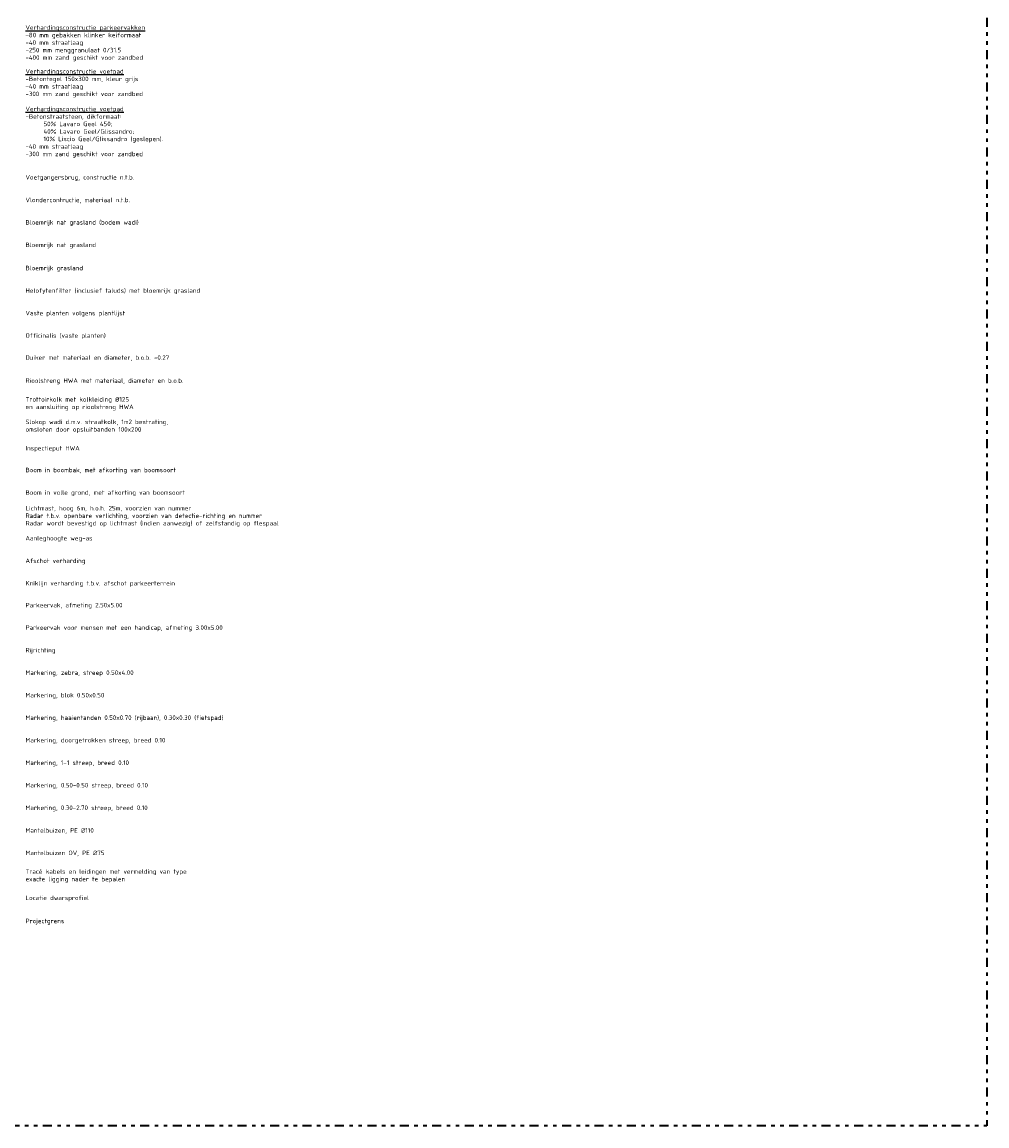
# Model space of a CAD drawing. Header units: metres. Extents: x 90794 to 91984, y 464666 to 465269.
# Tile 42 of 81: x 91702 to 91970, y 464666 to 464973. Entities that reach past the tile are written whole.
import ezdxf

# ---------------------------------------------------------------- set-up
doc = ezdxf.new("R2010")
doc.units = ezdxf.units.M
doc.linetypes.add('AL-TEKENBLADGRENS', pattern=[11.5, 2.5, -1.5, 1, -1.5, 1, -1.5, 2.5])
doc.layers.add('X-XX-AL-LEGENDA-T25', color=7, linetype='Continuous', lineweight=25)
doc.layers.add('X-XX-AL-TEKENBLADGRENS-G', color=7, linetype='AL-TEKENBLADGRENS', lineweight=35)
doc.styles.add('NLCS-ISO', font='NLCS-ISO.ttf')

msp = doc.modelspace()

# ---------------------------------------------------------------- linework, layer by layer
at = {"layer": 'X-XX-AL-TEKENBLADGRENS-G', "flags": 128}
msp.add_lwpolyline([(91468.983, 465121.005), (91970.06, 465121.005), (91970.06, 464666.448), (91468.983, 464666.448)], close=True, dxfattribs=at)

# ---------------------------------------------------------------- texts
at = {"layer": 'X-XX-AL-LEGENDA-T25', "char_height": 1.25, "width": 75, "attachment_point": 4, "style": 'NLCS-ISO'}
for s, insert in [('\\pxsa1;{\\LVerhardingsconstructie parkeervakken\\P}-80 mm gebakken klinker keiformaat\\P-40 mm straatlaag\\P-250 mm menggranulaat 0/31.5\\P-400 mm zand geschikt voor zandbed', (91703.344, 464966.987)), ('\\pxsa1;{\\LVerhardingsconstructie voetpad\\P}-Betontegel 150x300 mm, kleur grijs\\P-40 mm straatlaag\\P-300 mm zand geschikt voor zandbed', (91703.344, 464955.862)), ('\\pxsa1;{\\LVerhardingsconstructie voetpad\\P}-Betonstraatsteen, dikformaat:\\P^I50% Lavaro Geel 450; \\P^I40% Lavaro Geel/Glissandro; \\P^I10% Liscio Geel/Glissandro (geslepen).\\P-40 mm straatlaag\\P-300 mm zand geschikt voor zandbed', (91703.344, 464942.312)), ('Voetgangersbrug, constructie n.t.b.', (91703.344, 464929.587)), ('Vlondercontructie, materiaal n.t.b.', (91703.344, 464923.337)), ('Bloemrijk nat grasland (bodem wadi)', (91703.344, 464917.087)), ('Bloemrijk nat grasland', (91703.344, 464910.837)), ('Bloemrijk grasland', (91703.344, 464904.399)), ('Helofytenfilter (inclusief taluds) met bloemrijk grasland', (91703.344, 464898.149)), ('Vaste planten volgens plantlijst', (91703.344, 464891.899)), ('Officinalis (vaste planten)', (91703.344, 464885.649)), ('Duiker met materiaal en diameter, b.o.b. -0.27', (91703.344, 464879.587)), ('Rioolstreng HWA met materiaal, diameter en b.o.b.', (91703.344, 464873.149)), ('Trottoirkolk met kolkleiding %%C125\\Pen aansluiting op rioolstreng HWA', (91703.344, 464866.899)), ('Slokop wadi d.m.v. straatkolk, 1m2 bestrating,\\Pomsloten door opsluitbanden 100x200', (91703.344, 464860.649)), ('Inspectieput HWA', (91703.344, 464854.399)), ('Boom in boombak, met afkorting van boomsoort', (91703.344, 464848.336)), ('Boom in volle grond, met afkorting van boomsoort', (91703.344, 464842.086)), ('Lichtmast, hoog 6m, h.o.h. 25m, voorzien van nummer\\PRadar t.b.v. openbare verlichting, voorzien van detectie-richting en nummer\\PRadar wordt bevestigd op lichtmast (indien aanwezig) of zelfstandig op flespaal', (91703.344, 464835.649)), ('Aanleghoogte weg-as', (91703.344, 464829.399)), ('Afschot verharding', (91703.344, 464823.149)), ('Kniklijn verharding t.b.v. afschot parkeerterrein', (91703.344, 464816.899)), ('Parkeervak, afmeting 2.50x5.00', (91703.344, 464810.836)), ('Parkeervak voor mensen met een handicap, afmeting 3.00x5.00', (91703.344, 464804.586)), ('Rijrichting', (91703.344, 464798.336)), ('Markering, zebra, streep 0.50x4.00', (91703.344, 464792.086)), ('Markering, blok 0.50x0.50 ', (91703.344, 464785.836)), ('Markering, haaientanden 0.50x0.70 (rijbaan), 0.30x0.30 (fietspad)', (91703.344, 464779.586)), ('Markering, doorgetrokken streep, breed 0.10 ', (91703.344, 464773.336)), ('Markering, 1-1 streep, breed 0.10 ', (91703.344, 464767.086)), ('Markering, 0.50-0.50 streep, breed 0.10 ', (91703.344, 464760.836)), ('Markering, 0.30-2.70 streep, breed 0.10 ', (91703.344, 464754.586)), ('Mantelbuizen, PE %%C110', (91703.344, 464748.336)), ('Mantelbuizen OV, PE %%C75', (91703.344, 464742.086)), ('Tracé kabels en leidingen met vermelding van type\\Pexacte ligging nader te bepalen', (91703.344, 464735.836)), ('Locatie dwarsprofiel', (91703.344, 464729.587)), ('Projectgrens', (91703.344, 464723.149))]:
    msp.add_mtext(s, dxfattribs=dict(at, insert=insert))

doc.saveas('drawing.dxf')
